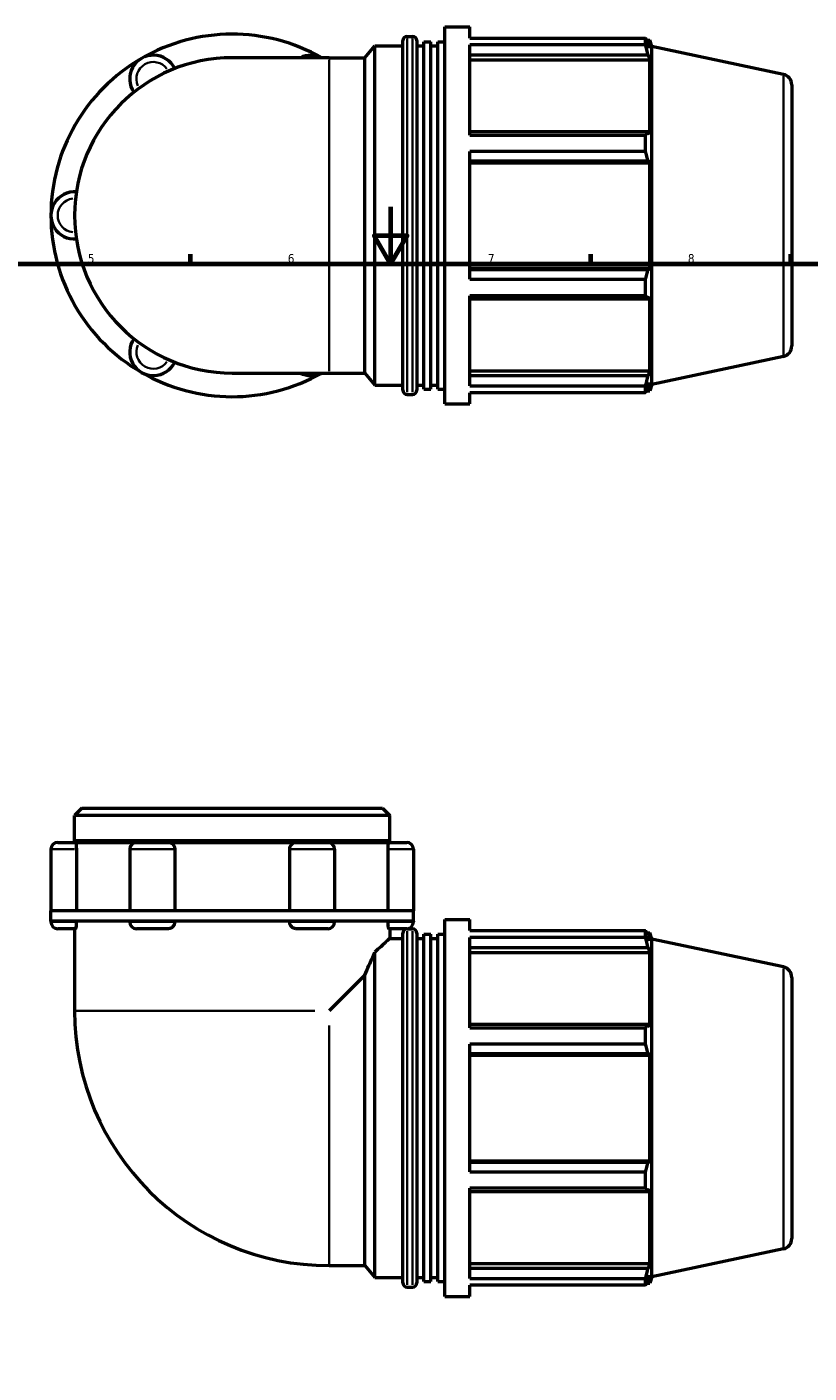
# Model space of a CAD drawing. Header units: millimetres. Extents: x 0 to 927, y -323 to 694.
# Tile 5 of 6: x 293 to 567, y 186 to 657. Entities that reach past the tile are written whole.
import ezdxf

# ---------------------------------------------------------------- set-up
doc = ezdxf.new("R2010")
doc.units = ezdxf.units.MM
for name, color, linetype, lineweight in [('Border (ANSI)', 7, 'Continuous', 70), ('Visible (ANSI)', 7, 'Continuous', 50), ('Visible Narrow (ANSI)', 7, 'Continuous', 35)]:
    doc.layers.add(name, color=color, linetype=linetype, lineweight=lineweight)
doc.styles.add('Note Text (ANSI)', font='tahoma.ttf')

# ---------------------------------------------------------------- blocks, each defined once
blk = doc.blocks.new('Borders Default Border')
at = {"layer": 'Border (ANSI)'}
for p, q in [((350.42, 574), (350.42, 577.45)), ((490.58, 574), (490.58, 577.45)), ((560.67, 574), (560.67, 577.45))]:
    blk.add_line(p, q, dxfattribs=at)
at = {"layer": 'Border (ANSI)', "flags": 128}
for points in [[(420.5, 594), (420.5, 574), (414.73, 584), (426.27, 584), (420.5, 574)], [(20, 20), (20, 574), (821, 574), (821, 20), (20, 20)]]:
    blk.add_lwpolyline(points, dxfattribs=at)
at = {"layer": 'Border (ANSI)', "char_height": 3.05, "attachment_point": 7, "style": 'Note Text (ANSI)'}
for s, insert in [('5', (314.48, 574.34)), ('6', (384.49, 574.34)), ('7', (454.6, 574.4)), ('8', (524.63, 574.33))]:
    blk.add_mtext(s, dxfattribs=dict(at, insert=insert))

msp = doc.modelspace()

# ---------------------------------------------------------------- linework, layer by layer
at = {"layer": 'Visible (ANSI)'}
for p, q in [((439.493, 524.982), (439.493, 656.982)), ((439.493, 656.982), (448.293, 656.982)), ((448.293, 653.084), (448.293, 656.982)), ((424.793, 529.782), (424.793, 652.182)), ((426.293, 653.682), (428.193, 653.682)), ((429.693, 652.182), (429.693, 529.782)), ((432.143, 530.163), (432.143, 651.801)), ((432.143, 651.801), (434.593, 651.801)), ((434.593, 530.163), (434.593, 651.801)), ((437.043, 530.163), (437.043, 651.801)), ((437.043, 651.801), (439.493, 651.801)), ((448.293, 653.084), (509.793, 653.084)), ((448.293, 619.092), (448.293, 650.697)), ((509.793, 650.697), (448.293, 650.697)), ((509.793, 650.697), (509.793, 653.084)), ((510.166, 652.362), (511.294, 652.362)), ((511.294, 649.521), (510.65, 651.41)), ((511.294, 649.521), (511.294, 652.362)), ((512.013, 650.148), (511.294, 652.362)), ((398.984, 646.184), (365.013, 646.184)), ((398.984, 646.184), (411.471, 646.184)), ((411.471, 646.184), (414.993, 650.382)), ((411.471, 535.78), (411.471, 646.184)), ((414.993, 531.582), (414.993, 650.382)), ((414.993, 650.382), (424.793, 650.382)), ((429.693, 650.382), (432.143, 650.382)), ((434.593, 650.382), (437.043, 650.382)), ((448.293, 647.183), (510.65, 647.183)), ((510.65, 647.183), (511.294, 645.427)), ((512.013, 531.817), (512.013, 650.148)), ((558.043, 640.364), (512.013, 650.148)), ((448.293, 645.427), (511.294, 645.427)), ((511.294, 619.324), (511.294, 645.427)), ((561.013, 636.696), (561.013, 545.269)), ((510.65, 620.239), (448.293, 620.239)), ((448.293, 619.092), (509.793, 619.092)), ((509.793, 613.33), (509.793, 619.092)), ((511.294, 619.324), (510.65, 620.239)), ((448.293, 568.634), (448.293, 613.33)), ((509.793, 613.33), (448.293, 613.33)), ((448.293, 610.035), (510.65, 610.035)), ((448.293, 609.44), (511.294, 609.44)), ((510.65, 610.035), (511.294, 609.44)), ((511.294, 572.525), (511.294, 609.44)), ((448.293, 572.525), (511.294, 572.525)), ((510.65, 571.93), (448.293, 571.93)), ((511.294, 572.525), (510.65, 571.93)), ((448.293, 568.634), (509.793, 568.634)), ((509.793, 562.873), (509.793, 568.634)), ((448.293, 531.268), (448.293, 562.873)), ((509.793, 562.873), (448.293, 562.873)), ((448.293, 561.726), (510.65, 561.726)), ((510.65, 561.726), (511.294, 562.64)), ((511.294, 536.538), (511.294, 562.64)), ((558.043, 541.601), (512.013, 531.817)), ((365.013, 535.78), (398.984, 535.78)), ((398.984, 535.78), (411.471, 535.78)), ((411.471, 535.78), (414.993, 531.582)), ((448.293, 536.538), (511.294, 536.538)), ((510.65, 534.781), (448.293, 534.781)), ((511.294, 536.538), (510.65, 534.781)), ((414.993, 531.582), (424.793, 531.582)), ((426.293, 528.282), (428.193, 528.282)), ((429.693, 531.582), (432.143, 531.582)), ((432.143, 530.163), (434.593, 530.163)), ((434.593, 531.582), (437.043, 531.582)), ((437.043, 530.163), (439.493, 530.163)), ((448.293, 531.268), (509.793, 531.268)), ((448.293, 524.982), (448.293, 528.881)), ((509.793, 528.881), (448.293, 528.881)), ((509.793, 528.881), (509.793, 531.268)), ((510.166, 529.602), (511.294, 529.602)), ((510.65, 530.555), (511.294, 532.443)), ((511.294, 529.602), (511.294, 532.443)), ((512.013, 531.817), (511.294, 529.602)), ((439.493, 524.982), (448.293, 524.982)), ((312.359, 383.427), (309.812, 380.88)), ((312.359, 383.427), (417.668, 383.427)), ((417.668, 383.427), (420.215, 380.88)), ((309.812, 371.927), (309.812, 380.88)), ((420.215, 380.88), (309.812, 380.88)), ((420.215, 371.927), (420.215, 380.88)), ((301.531, 369.062), (301.531, 347.427)), ((303.897, 371.427), (310.128, 371.427)), ((420.215, 371.927), (309.812, 371.927)), ((310.312, 371.427), (309.812, 371.927)), ((310.128, 371.427), (331.498, 371.427)), ((310.433, 369.062), (310.433, 347.427)), ((329.132, 369.062), (329.132, 347.427)), ((331.498, 371.427), (342.686, 371.427)), ((342.686, 371.427), (387.341, 371.427)), ((344.874, 369.062), (344.874, 347.427)), ((385.153, 347.427), (385.153, 369.062)), ((387.341, 371.427), (398.529, 371.427)), ((398.529, 371.427), (419.898, 371.427)), ((400.895, 369.062), (400.895, 347.427)), ((419.594, 347.427), (419.594, 369.062)), ((419.715, 371.427), (420.215, 371.927)), ((419.898, 371.427), (426.13, 371.427)), ((428.496, 369.062), (428.496, 347.427)), ((333.272, 347.427), (301.531, 347.427)), ((301.531, 343.827), (301.531, 347.427)), ((396.754, 347.427), (333.272, 347.427)), ((428.496, 347.427), (396.754, 347.427)), ((428.496, 343.827), (428.496, 347.427)), ((439.493, 212.427), (439.493, 344.427)), ((439.493, 344.427), (448.293, 344.427)), ((448.293, 340.529), (448.293, 344.427)), ((301.531, 343.827), (301.531, 343.553)), ((333.272, 343.827), (301.531, 343.827)), ((310.128, 341.187), (303.897, 341.187)), ((309.812, 341.187), (309.812, 312.398)), ((310.433, 343.827), (310.433, 343.553)), ((329.132, 343.827), (329.132, 343.553)), ((342.686, 341.187), (331.498, 341.187)), ((396.754, 343.827), (333.272, 343.827)), ((344.874, 343.827), (344.874, 343.553)), ((385.153, 343.553), (385.153, 343.827)), ((398.529, 341.187), (387.341, 341.187)), ((428.496, 343.827), (396.754, 343.827)), ((400.895, 343.827), (400.895, 343.553)), ((419.594, 343.553), (419.594, 343.827)), ((426.13, 341.187), (419.898, 341.187)), ((420.215, 341.187), (420.215, 337.827)), ((424.793, 217.227), (424.793, 339.627)), ((426.293, 341.127), (428.193, 341.127)), ((428.496, 343.827), (428.496, 343.553)), ((429.693, 339.627), (429.693, 217.227)), ((448.293, 340.529), (509.793, 340.529)), ((509.793, 338.142), (509.793, 340.529)), ((510.166, 339.807), (511.294, 339.807)), ((511.294, 336.967), (511.294, 339.807)), ((512.013, 337.593), (511.294, 339.807)), ((420.215, 337.827), (424.793, 337.827)), ((429.693, 337.827), (432.143, 337.827)), ((432.143, 217.608), (432.143, 339.246)), ((432.143, 339.246), (434.593, 339.246)), ((434.593, 217.608), (434.593, 339.246)), ((434.593, 337.827), (437.043, 337.827)), ((437.043, 217.608), (437.043, 339.246)), ((437.043, 339.246), (439.493, 339.246)), ((448.293, 306.537), (448.293, 338.142)), ((509.793, 338.142), (448.293, 338.142)), ((511.294, 336.967), (510.65, 338.855)), ((512.013, 219.262), (512.013, 337.593)), ((558.043, 327.809), (512.013, 337.593)), ((414.993, 219.027), (414.993, 333.009)), ((448.293, 334.628), (510.65, 334.628)), ((448.293, 332.872), (511.294, 332.872)), ((510.65, 334.628), (511.294, 332.872)), ((511.294, 306.77), (511.294, 332.872)), ((411.471, 324.885), (398.984, 312.398)), ((411.471, 223.225), (411.471, 324.885)), ((561.013, 324.141), (561.013, 232.714)), ((510.65, 307.684), (448.293, 307.684)), ((448.293, 306.537), (509.793, 306.537)), ((509.793, 300.775), (509.793, 306.537)), ((511.294, 306.77), (510.65, 307.684)), ((448.293, 256.079), (448.293, 300.775)), ((509.793, 300.775), (448.293, 300.775)), ((448.293, 297.48), (510.65, 297.48)), ((510.65, 297.48), (511.294, 296.885)), ((448.293, 296.885), (511.294, 296.885)), ((511.294, 259.97), (511.294, 296.885)), ((448.293, 259.97), (511.294, 259.97)), ((510.65, 259.375), (448.293, 259.375)), ((511.294, 259.97), (510.65, 259.375)), ((448.293, 256.079), (509.793, 256.079)), ((509.793, 250.318), (509.793, 256.079)), ((448.293, 218.713), (448.293, 250.318)), ((509.793, 250.318), (448.293, 250.318)), ((510.65, 249.171), (511.294, 250.085)), ((511.294, 223.983), (511.294, 250.085)), ((448.293, 249.171), (510.65, 249.171)), ((558.043, 229.046), (512.013, 219.262)), ((398.984, 223.225), (411.471, 223.225)), ((411.471, 223.225), (414.993, 219.027)), ((448.293, 223.983), (511.294, 223.983)), ((510.65, 222.226), (448.293, 222.226)), ((511.294, 223.983), (510.65, 222.226)), ((414.993, 219.027), (424.793, 219.027)), ((429.693, 219.027), (432.143, 219.027)), ((432.143, 217.608), (434.593, 217.608)), ((434.593, 219.027), (437.043, 219.027)), ((437.043, 217.608), (439.493, 217.608)), ((448.293, 218.713), (509.793, 218.713)), ((509.793, 216.326), (509.793, 218.713)), ((510.166, 217.047), (511.294, 217.047)), ((510.65, 218), (511.294, 219.888)), ((511.294, 217.047), (511.294, 219.888)), ((512.013, 219.262), (511.294, 217.047)), ((426.293, 215.727), (428.193, 215.727)), ((439.493, 212.427), (448.293, 212.427)), ((448.293, 212.427), (448.293, 216.326)), ((509.793, 216.326), (448.293, 216.326))]:
    msp.add_line(p, q, dxfattribs=at)
for centre, radius, start, end in [((365.013, 590.982), 63.482, 60.40815, 120), ((426.293, 652.182), 1.5, 90, 180), ((428.193, 652.182), 1.5, 0, 90), ((365.013, 590.982), 63.482, 120, 180), ((365.013, 590.982), 55.202, 90, 270), ((337.412, 638.789), 8.28, 25.69878, 214.30122), ((392.614, 638.789), 8.28, 63.27356, 116.72644), ((557.263, 636.696), 3.75, 0, 78), ((309.812, 590.982), 8.28, 85.69878, 274.30122), ((365.013, 590.982), 63.482, 180, 240), ((337.412, 543.176), 8.28, 145.69878, 334.30122), ((557.263, 545.269), 3.75, 282, 0), ((365.013, 590.982), 63.482, 240, 299.59185), ((392.614, 543.176), 8.28, 243.27356, 296.72644), ((426.293, 529.782), 1.5, 180, 270), ((428.193, 529.782), 1.5, 270, 0), ((303.897, 369.062), 2.366, 90, 180), ((331.498, 369.062), 2.366, 90, 180), ((398.529, 369.062), 2.366, 0, 90), ((426.13, 369.062), 2.366, 0, 90), ((303.897, 343.553), 2.366, 180, 270), ((331.498, 343.553), 2.366, 180, 270), ((398.529, 343.553), 2.366, 270, 0), ((426.293, 339.627), 1.5, 90, 180), ((426.13, 343.553), 2.366, 270, 0), ((428.193, 339.627), 1.5, 0, 90), ((557.263, 324.141), 3.75, 0, 78), ((398.984, 312.398), 89.172, 180, 270), ((557.263, 232.714), 3.75, 282, 0), ((426.293, 217.227), 1.5, 180, 270), ((428.193, 217.227), 1.5, 270, 0)]:
    msp.add_arc(centre, radius, start, end, dxfattribs=at)
for points, weights in [([(509.793, 653.084), (510.239, 652.23), (510.65, 651.41)], [1, 1.00113619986, 1.00145550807]), ([(510.65, 647.183), (510.239, 648.904), (509.793, 650.697)], [1.00145550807, 1.00113619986, 1]), ([(509.793, 619.092), (510.239, 619.677), (510.65, 620.239)], [1, 1.00113619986, 1.00145550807]), ([(510.65, 610.035), (510.239, 611.649), (509.793, 613.33)], [1.00145550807, 1.00113619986, 1]), ([(509.793, 568.634), (510.239, 570.316), (510.65, 571.93)], [1, 1.00113619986, 1.00145550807]), ([(510.65, 561.726), (510.239, 562.288), (509.793, 562.873)], [1.00145550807, 1.00113619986, 1]), ([(509.793, 531.268), (510.239, 533.06), (510.65, 534.781)], [1, 1.00113619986, 1.00145550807]), ([(510.65, 530.555), (510.239, 529.735), (509.793, 528.881)], [1.00145550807, 1.00113619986, 1]), ([(509.793, 340.529), (510.239, 339.675), (510.65, 338.855)], [1, 1.00113619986, 1.00145550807]), ([(510.65, 334.628), (510.239, 336.349), (509.793, 338.142)], [1.00145550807, 1.00113619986, 1]), ([(509.793, 306.537), (510.239, 307.122), (510.65, 307.684)], [1, 1.00113619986, 1.00145550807]), ([(510.65, 297.48), (510.239, 299.094), (509.793, 300.775)], [1.00145550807, 1.00113619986, 1]), ([(509.793, 256.079), (510.239, 257.761), (510.65, 259.375)], [1, 1.00113619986, 1.00145550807]), ([(510.65, 249.171), (510.239, 249.733), (509.793, 250.318)], [1.00145550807, 1.00113619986, 1]), ([(509.793, 218.713), (510.239, 220.505), (510.65, 222.226)], [1, 1.00113619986, 1.00145550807]), ([(510.65, 218), (510.239, 217.18), (509.793, 216.326)], [1.00145550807, 1.00113619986, 1])]:
    msp.add_rational_spline(points, weights, degree=2, dxfattribs=at)
for points, knots in [([(310.128, 371.427), (310.159, 371.427), (310.192, 371.375), (310.26, 371.164), (310.294, 371), (310.356, 370.579), (310.382, 370.326), (310.419, 369.766), (310.43, 369.464), (310.432, 369.125), (310.433, 369.093), (310.433, 369.062)], [0.74597006, 0.74597006, 0.74597006, 0.74597006, 0.83210903, 0.83210903, 0.92476969, 0.92476969, 1.01731558, 1.01731558, 1.10962185, 1.10962185, 1.11913393, 1.11913393, 1.11913393, 1.11913393]), ([(342.686, 371.427), (342.948, 371.427), (343.209, 371.375), (343.722, 371.164), (343.967, 371), (344.385, 370.579), (344.554, 370.326), (344.793, 369.766), (344.86, 369.464), (344.873, 369.125), (344.874, 369.093), (344.874, 369.062)], [0.74597006, 0.74597006, 0.74597006, 0.74597006, 0.83210903, 0.83210903, 0.92476969, 0.92476969, 1.01731558, 1.01731558, 1.10962185, 1.10962185, 1.11913393, 1.11913393, 1.11913393, 1.11913393]), ([(385.153, 369.062), (385.153, 369.358), (385.205, 369.653), (385.412, 370.215), (385.568, 370.476), (385.964, 370.921), (386.2, 371.1), (386.72, 371.349), (386.999, 371.418), (387.302, 371.427), (387.321, 371.427), (387.341, 371.427)], [0.37316172, 0.37316172, 0.37316172, 0.37316172, 0.46227135, 0.46227135, 0.55459389, 0.55459389, 0.6471581, 0.6471581, 0.7398219, 0.7398219, 0.74632147, 0.74632147, 0.74632147, 0.74632147]), ([(419.594, 369.062), (419.594, 369.358), (419.603, 369.653), (419.635, 370.215), (419.66, 370.476), (419.718, 370.921), (419.752, 371.1), (419.823, 371.349), (419.858, 371.418), (419.894, 371.427), (419.896, 371.427), (419.898, 371.427)], [0.37316172, 0.37316172, 0.37316172, 0.37316172, 0.46227135, 0.46227135, 0.55459389, 0.55459389, 0.6471581, 0.6471581, 0.7398219, 0.7398219, 0.74632147, 0.74632147, 0.74632147, 0.74632147]), ([(310.433, 343.553), (310.433, 343.256), (310.424, 342.962), (310.391, 342.4), (310.367, 342.138), (310.308, 341.694), (310.274, 341.515), (310.204, 341.265), (310.169, 341.197), (310.133, 341.188), (310.131, 341.187), (310.128, 341.187)], [0.37316172, 0.37316172, 0.37316172, 0.37316172, 0.46227135, 0.46227135, 0.55459389, 0.55459389, 0.6471581, 0.6471581, 0.7398219, 0.7398219, 0.74632147, 0.74632147, 0.74632147, 0.74632147]), ([(344.874, 343.553), (344.874, 343.256), (344.822, 342.962), (344.615, 342.4), (344.459, 342.138), (344.063, 341.694), (343.827, 341.515), (343.307, 341.265), (343.028, 341.197), (342.725, 341.188), (342.705, 341.187), (342.686, 341.187)], [0.37316172, 0.37316172, 0.37316172, 0.37316172, 0.46227135, 0.46227135, 0.55459389, 0.55459389, 0.6471581, 0.6471581, 0.7398219, 0.7398219, 0.74632147, 0.74632147, 0.74632147, 0.74632147]), ([(387.341, 341.187), (387.079, 341.187), (386.818, 341.239), (386.305, 341.45), (386.06, 341.615), (385.642, 342.036), (385.473, 342.289), (385.234, 342.849), (385.166, 343.151), (385.154, 343.49), (385.153, 343.522), (385.153, 343.553)], [0.74597006, 0.74597006, 0.74597006, 0.74597006, 0.83210903, 0.83210903, 0.92476969, 0.92476969, 1.01731558, 1.01731558, 1.10962185, 1.10962185, 1.11913393, 1.11913393, 1.11913393, 1.11913393]), ([(419.898, 341.187), (419.868, 341.187), (419.835, 341.239), (419.767, 341.45), (419.732, 341.615), (419.671, 342.036), (419.645, 342.289), (419.607, 342.849), (419.596, 343.151), (419.594, 343.49), (419.594, 343.522), (419.594, 343.553)], [0.74597006, 0.74597006, 0.74597006, 0.74597006, 0.83210903, 0.83210903, 0.92476969, 0.92476969, 1.01731558, 1.01731558, 1.10962185, 1.10962185, 1.11913393, 1.11913393, 1.11913393, 1.11913393]), ([(420.215, 337.827), (420.215, 337.827), (419.954, 337.584), (418.887, 336.594), (418.081, 335.848), (416.434, 334.33), (415.747, 333.699), (414.993, 333.009)], [8.2622307, 8.2622307, 8.2622307, 8.2622307, 9.1839363, 9.1839363, 10.1056419, 10.1056419, 10.6444999, 10.6444999, 10.6444999, 10.6444999]), ([(411.471, 324.885), (411.952, 326.047), (412.437, 327.194), (413.622, 329.942), (414.315, 331.507), (414.978, 332.974), (414.985, 332.991), (414.993, 333.009)], [21.5446633, 21.5446633, 21.5446633, 21.5446633, 21.951506, 21.951506, 22.5478058, 22.5478058, 22.5550304, 22.5550304, 22.5550304, 22.5550304])]:
    msp.add_open_spline(points, degree=3, knots=knots, dxfattribs=at)
at = {"layer": 'Visible Narrow (ANSI)'}
for p, q in [((426.293, 652.91), (426.293, 529.054)), ((428.193, 529.054), (428.193, 652.91)), ((398.984, 536.46), (398.984, 645.505)), ((558.043, 542.209), (558.043, 639.756)), ((309.752, 369.062), (301.559, 369.062)), ((344.324, 369.062), (329.207, 369.062)), ((400.82, 369.062), (385.703, 369.062)), ((428.468, 369.062), (420.275, 369.062)), ((301.559, 343.553), (309.752, 343.553)), ((329.207, 343.553), (344.324, 343.553)), ((385.703, 343.553), (400.82, 343.553)), ((420.275, 343.553), (428.468, 343.553)), ((426.293, 340.355), (426.293, 216.499)), ((428.193, 216.499), (428.193, 340.355)), ((558.043, 229.654), (558.043, 327.201)), ((310.155, 312.398), (393.923, 312.398)), ((398.984, 223.569), (398.984, 307.337))]:
    msp.add_line(p, q, dxfattribs=at)
for centre, start, end in [((337.412, 638.789), 36.2362, 203.7638), ((309.812, 590.982), 96.2362, 263.7638), ((337.412, 543.176), 156.2362, 323.7638)]:
    msp.add_arc(centre, 5.914, start, end, dxfattribs=at)

# ---------------------------------------------------------------- block references
msp.add_blockref('Borders Default Border', (0, 0))

doc.saveas('drawing.dxf')
